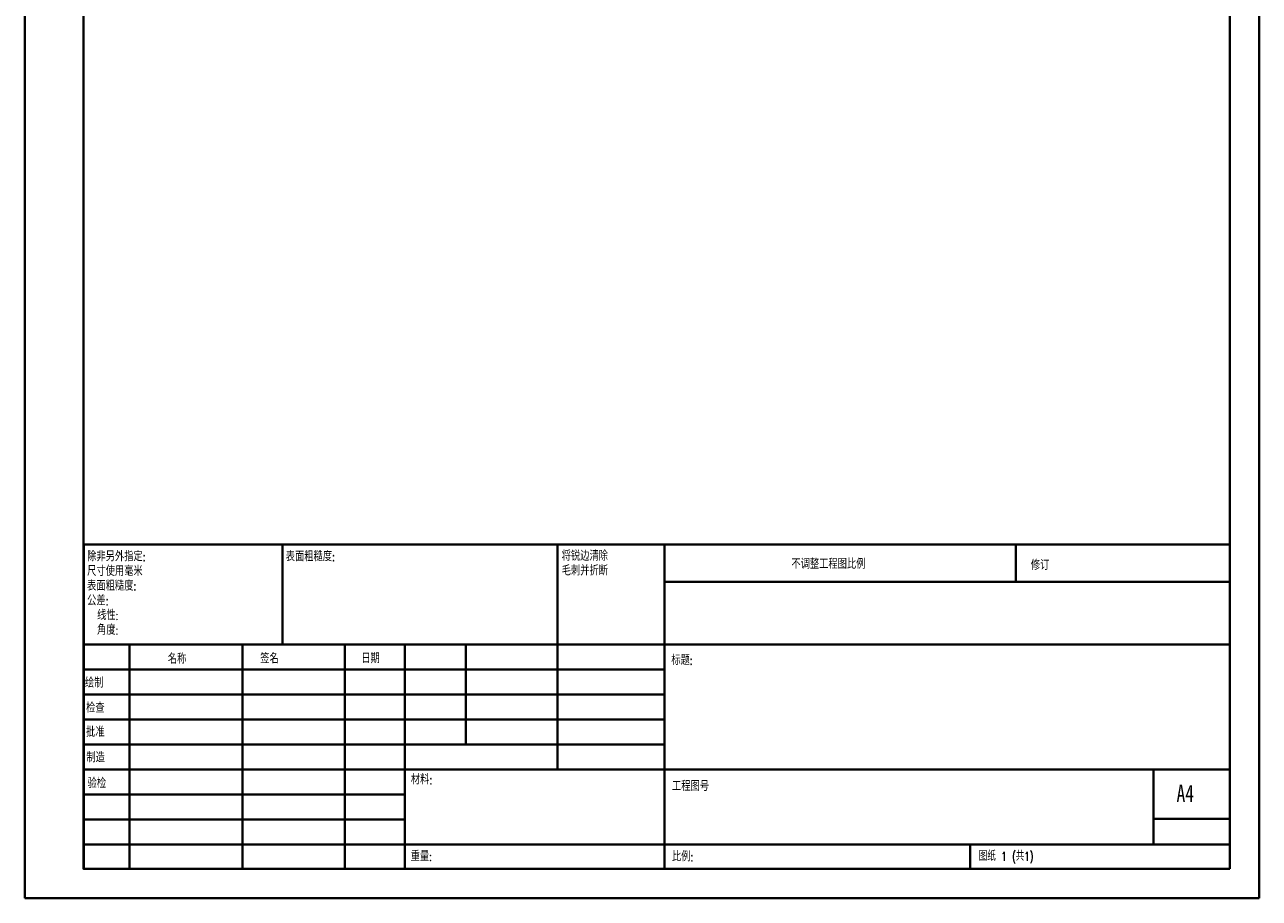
# Model space of a CAD drawing. Header units: millimetres. Extents: x 0 to 210, y 0 to 297.
# Tile 1 of 2: x 0 to 210, y 0 to 149. Entities that reach past the tile are written whole.
import ezdxf

# ---------------------------------------------------------------- set-up
doc = ezdxf.new("R2010")
doc.units = ezdxf.units.MM
doc.styles.add('SLDTEXTSTYLE0', font='TXT', dxfattribs={"width": 0.75})
doc.styles.add('SLDTEXTSTYLE1', font='TXT', dxfattribs={"width": 0.75, "bigfont": 'bigfont'})
doc.styles.add('SLDTEXTSTYLE2', font='TXT', dxfattribs={"width": 0.694444, "bigfont": 'bigfont'})

# ---------------------------------------------------------------- blocks, each defined once
blk = doc.blocks.new('SW_NOTE_1')
at = {"color": 0, "linetype": 'Continuous', "lineweight": 0, "char_height": 1.5, "attachment_point": 1, "style": 'SLDTEXTSTYLE1'}
for s, insert in [('\\M+18FAB锐边\\M+190B4\\M+18F9C', (0, 1.93)), ('\\M+196D1\\M+18E68\\M+19BF3\\M+190DC\\M+19266', (0, -0.57))]:
    blk.add_mtext(s, dxfattribs=dict(at, insert=insert))
blk = doc.blocks.new('SW_NOTE_2')
at = {"color": 0, "linetype": 'Continuous', "lineweight": 0, "char_height": 1.5, "attachment_point": 1, "style": 'SLDTEXTSTYLE1'}
for s, insert in [('\\M+18F9C\\M+194F1另\\M+18A4F\\M+18E77\\M+192E8:', (0, 1.93)), ('\\M+18EDA\\M+190A1\\M+18E67\\M+19770\\M+19F7C\\M+195C4', (0, -0.57)), ('\\M+1955C\\M+196CA\\M+19165糙\\M+19378:', (0, -3.07)), ('\\M+18CF6\\M+18DB7:', (0, -5.57)), ('线\\M+190AB:', (1.69, -8.07)), ('\\M+18A70\\M+19378:', (1.69, -10.57))]:
    blk.add_mtext(s, dxfattribs=dict(at, insert=insert))

msp = doc.modelspace()

# ---------------------------------------------------------------- linework, layer by layer
at = {"color": 7, "linetype": 'Continuous', "lineweight": 40}
for p, q in [((0.08, 0.21), (0.08, 297.21)), ((210.08, 0.21), (210.08, 297.21)), ((10.08, 5.21), (10.08, 292.21)), ((205.08, 5.21), (205.08, 292.21)), ((10.11, 60.37), (205.08, 60.37)), ((10.11, 60.37), (10.11, 5.12)), ((43.91, 43.37), (43.91, 60.37)), ((90.71, 60.37), (90.71, 22.12)), ((108.91, 60.37), (108.91, 5.12)), ((168.68, 54.09), (168.68, 60.46)), ((205.08, 54), (108.91, 54)), ((205.08, 43.37), (10.11, 43.37)), ((17.91, 43.37), (17.91, 5.12)), ((37.1, 43.37), (37.1, 5.12)), ((54.51, 43.37), (54.51, 5.12)), ((64.71, 5.12), (64.71, 43.37)), ((75.11, 26.37), (75.11, 43.37)), ((108.91, 39.12), (10.11, 39.12)), ((108.91, 34.87), (10.11, 34.87)), ((108.91, 30.62), (10.11, 30.62)), ((108.91, 26.37), (10.11, 26.37)), ((64.71, 22.12), (10.11, 22.12)), ((64.71, 22.12), (205.08, 22.12)), ((192.08, 9.46), (192.08, 22.21)), ((64.71, 17.87), (10.11, 17.87)), ((64.71, 13.62), (10.11, 13.62)), ((205.08, 13.71), (192.08, 13.71)), ((10.11, 9.37), (205.08, 9.37)), ((160.88, 5.21), (160.88, 9.46)), ((10.08, 5.21), (205.08, 5.21)), ((205.08, 5.21), (180.99, 5.21)), ((0.08, 0.21), (210.08, 0.21))]:
    msp.add_line(p, q, dxfattribs=at)

# ---------------------------------------------------------------- block references
at = {"color": 7, "linetype": 'Continuous', "lineweight": 0}
for name, p in [('SW_NOTE_2', (10.7, 57.11)), ('SW_NOTE_1', (91.42, 57.19))]:
    msp.add_blockref(name, p, dxfattribs=at)

# ---------------------------------------------------------------- texts
at = {"color": 7, "linetype": 'Continuous', "lineweight": 0, "attachment_point": 1}
for s, insert, char_height, style in [('\\M+1955C\\M+196CA\\M+19165糙\\M+19378:', (44.48, 59.04), 1.5, 'SLDTEXTSTYLE1'), ('\\M+19573调\\M+190AE\\M+18D48\\M+192F6图\\M+194E4\\M+197E1', (130.49, 57.75), 1.5, 'SLDTEXTSTYLE1'), ('\\M+18F43订', (171.21, 57.55), 1.5, 'SLDTEXTSTYLE1'), ('\\M+196BC\\M+18FCC', (24.43, 41.62), 1.5, 'SLDTEXTSTYLE1'), ('签\\M+196BC', (40.14, 41.68), 1.5, 'SLDTEXTSTYLE1'), ('\\M+193FA\\M+18AFA', (57.33, 41.7), 1.5, 'SLDTEXTSTYLE1'), ('标题:', (110.07, 41.4), 1.5, 'SLDTEXTSTYLE1'), ('绘\\M+190A7', (10.32, 37.55), 1.5, 'SLDTEXTSTYLE1'), ('检查', (10.52, 33.28), 1.5, 'SLDTEXTSTYLE1'), ('\\M+194E1\\M+18F79', (10.51, 29.19), 1.5, 'SLDTEXTSTYLE1'), ('\\M+190A7\\M+191A2', (10.57, 24.85), 1.5, 'SLDTEXTSTYLE1'), ('\\M+18DDE\\M+197BF:', (65.76, 21.11), 1.5, 'SLDTEXTSTYLE1'), ('验检', (10.78, 20.47), 1.5, 'SLDTEXTSTYLE1'), ('\\M+18D48\\M+192F6图\\M+18D86', (110.18, 19.99), 1.5, 'SLDTEXTSTYLE1'), ('A4', (196, 19.52), 2.91, 'SLDTEXTSTYLE0'), ('\\M+18F64\\M+197CA:', (65.73, 8.07), 1.4986, 'SLDTEXTSTYLE1'), ('\\M+194E4\\M+197E1:', (110.18, 8.02), 1.5, 'SLDTEXTSTYLE1'), ('图纸 1 (\\M+18BA41)', (162.36, 8.11), 1.5, 'SLDTEXTSTYLE2')]:
    msp.add_mtext(s, dxfattribs=dict(at, insert=insert, char_height=char_height, style=style))

doc.saveas('drawing.dxf')
